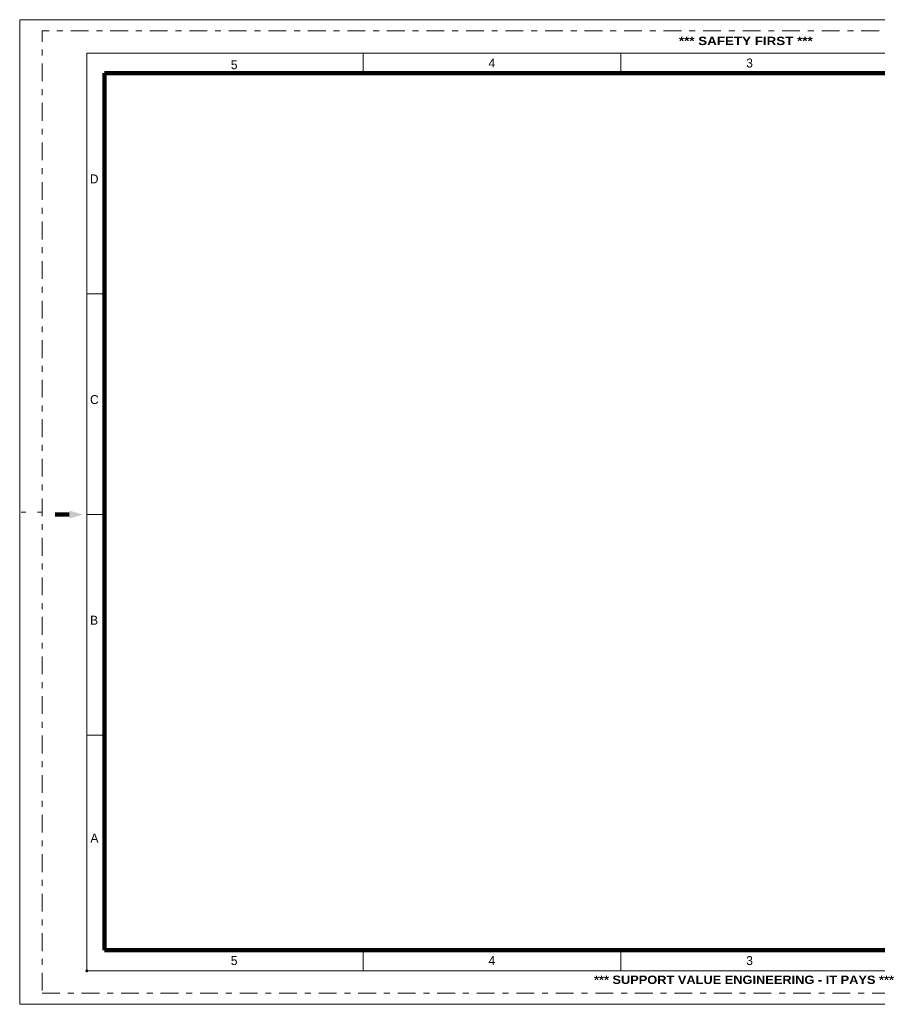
# Model space of a CAD drawing. Header units: inches. Extents: x -0.5 to 33.5, y -0.2 to 21.8.
# Tile 1 of 2: x -0.5 to 18.7, y -0.2 to 21.8. Entities that reach past the tile are written whole.
import ezdxf
from ezdxf.enums import TextEntityAlignment as Align

# ---------------------------------------------------------------- set-up
doc = ezdxf.new("R2010")
doc.units = ezdxf.units.IN
doc.header["$MEASUREMENT"] = 0
doc.linetypes.add('DGN Style 1', pattern=[0.265474, 0.000441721, -0.265033])
doc.linetypes.add('DGN Style 7', pattern=[0.883442, 0.397549, -0.176688, 0.132516, -0.176688])
doc.layers.add('G-ANNO-NPLT', color=5, linetype='Continuous', lineweight=0, plot=False)
doc.layers.add('G-ANNO-PLOT', color=54, linetype='DGN Style 7', lineweight=0)
doc.layers.add('G-ANNO-TTLB', color=4, linetype='Continuous', lineweight=40)
doc.styles.add('Style-Arial Black', font='txt')
doc.styles.add('Style-WORKING', font='WORKING.shx')

msp = doc.modelspace()

# ---------------------------------------------------------------- linework, layer by layer
at = {"layer": 'G-ANNO-NPLT'}
msp.add_3dface([(-0.5, 21.75), (33.5, 21.75), (33.5, -0.25), (-0.5, -0.25)], dxfattribs=at)
at = {"layer": 'G-ANNO-PLOT', "color": 7, "linetype": 'DGN Style 1'}
for p, q in [((33.5, 21.75), (-0.5, 21.75)), ((-0.5, 21.75), (-0.5, -0.25)), ((0, 10.75), (-0.5, 10.75)), ((33.5, -0.25), (-0.5, -0.25))]:
    msp.add_line(p, q, dxfattribs=at)
at = {"layer": 'G-ANNO-PLOT', "color": 54, "linetype": 'DGN Style 7', "lineweight": 0}
msp.add_3dface([(0, 0), (33.5, 0), (33.5, 21.5), (0, 21.5)], dxfattribs=at)
at = {"layer": 'G-ANNO-TTLB', "color": 3, "linetype": 'Continuous', "lineweight": 13}
for p, q in [((7.174, 20.557), (7.174, 21)), ((12.934, 20.557), (12.934, 21)), ((1.399, 15.627), (1, 15.627)), ((1.399, 10.697), (1, 10.697)), ((1.399, 5.767), (1, 5.767)), ((7.174, 0.501), (7.174, 0.963)), ((12.934, 0.501), (12.934, 0.963))]:
    msp.add_line(p, q, dxfattribs=at)
at = {"layer": 'G-ANNO-TTLB', "color": 3, "linetype": 'Continuous', "lineweight": 106}
msp.add_line((0.607, 10.692), (0.295, 10.692), dxfattribs=at)
at = {"layer": 'G-ANNO-TTLB', "color": 3, "linetype": 'Continuous', "lineweight": 13, "flags": 128}
for points in [[(3.018, 21), (1, 21), (1, 0.5)], [(1, 0.5), (32.75, 0.5), (32.75, 21), (3.018, 21)]]:
    msp.add_lwpolyline(points, dxfattribs=at)
at = {"layer": 'G-ANNO-TTLB', "color": 3, "linetype": 'Continuous', "lineweight": 106, "flags": 128}
for points in [[(1.399, 0.963), (32.34, 0.963), (32.34, 20.557), (1.399, 20.557)], [(1.399, 20.557), (1.399, 0.963)]]:
    msp.add_lwpolyline(points, dxfattribs=at)
at = {"layer": 'G-ANNO-TTLB', "lineweight": 53}
msp.add_point((1, 0.5), dxfattribs=at)
at = {"layer": 'G-ANNO-TTLB', "color": 3, "linetype": 'Continuous', "lineweight": 106, "extrusion": (0, 0, -1)}
msp.add_solid([(-0.607, 10.78), (-0.918, 10.692), (-0.607, 10.604)], dxfattribs=at)

# ---------------------------------------------------------------- texts
at = {"layer": 'G-ANNO-TTLB', "color": 2, "linetype": 'Continuous', "lineweight": 0, "style": 'Style-Arial Black'}
for s, p in [('*** SAFETY FIRST ***', (15.73, 21.276)), ('*** SUPPORT VALUE ENGINEERING - IT PAYS ***', (15.842, 0.298))]:
    msp.add_text(s, height=0.187, dxfattribs=at).set_placement(p, align=Align.MIDDLE_CENTER)
at = {"layer": 'G-ANNO-TTLB', "color": 1, "linetype": 'Continuous', "lineweight": 30, "style": 'Style-WORKING'}
for s, p in [('5', (4.294, 20.744)), ('4', (10.054, 20.782)), ('3', (15.814, 20.782)), ('5', (4.294, 0.727)), ('4', (10.054, 0.727)), ('3', (15.814, 0.727))]:
    msp.add_text(s, height=0.2, dxfattribs=at).set_placement(p, align=Align.MIDDLE_CENTER)
for s, p in [('D', (1.165, 18.092)), ('C', (1.169, 13.162)), ('B', (1.163, 8.232)), ('A', (1.171, 3.365))]:
    msp.add_text(s, height=0.2, dxfattribs=at).set_placement(p, align=Align.CENTER)

doc.saveas('drawing.dxf')
